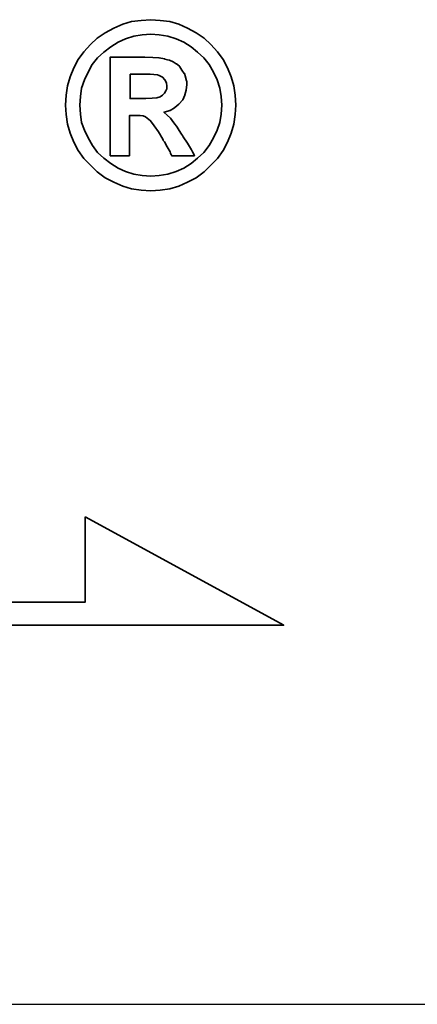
# Model space of a CAD drawing. Extents: x 9 to 257, y 64 to 177.
# Tile 41 of 42: x 191.77 to 194.52, y 114.16 to 120.97. Entities that reach past the tile are written whole.
import ezdxf

# ---------------------------------------------------------------- set-up
doc = ezdxf.new("R2010")
doc.units = 0
doc.header["$LTSCALE"] = 3
doc.header["$MEASUREMENT"] = 0
doc.layers.add('DIM', color=4, linetype='CONTINUOUS')
doc.layers.add('layer 1', color=7, linetype='CONTINUOUS')

# ---------------------------------------------------------------- blocks, each defined once
blk = doc.blocks.new('TBI MOTION logo(完整正式版)')
at = {"layer": 'layer 1', "color": 22, "lineweight": 35}
for points, knots in [([(81.20634, 4.98624), (81.20634, 4.98624), (81.18649, 5.32862), (81.18649, 5.32862), (81.18649, 5.32862), (81.18649, 5.32862), (81.13886, 5.66206), (81.13886, 5.66206), (81.13886, 5.66206), (81.13886, 5.66206), (81.04359, 5.97764), (81.04359, 5.97764), (81.04359, 5.97764), (81.04359, 5.97764), (80.91061, 6.29124), (80.91061, 6.29124), (80.91061, 6.29124), (80.91061, 6.29124), (80.75778, 6.58697), (80.75778, 6.58697), (80.75778, 6.58697), (80.75778, 6.58697), (80.5593, 6.85294), (80.5593, 6.85294), (80.5593, 6.85294), (80.5593, 6.85294), (80.33105, 7.1189), (80.33105, 7.1189), (80.33105, 7.1189), (80.33105, 7.1189), (80.09287, 7.33921), (80.09287, 7.33921), (80.09287, 7.33921), (80.09287, 7.33921), (79.815, 7.51982), (79.815, 7.51982), (79.815, 7.51982), (79.815, 7.51982), (79.51133, 7.69051), (79.51133, 7.69051), (79.51133, 7.69051), (79.51133, 7.69051), (79.19773, 7.8235), (79.19773, 7.8235), (79.19773, 7.8235), (79.19773, 7.8235), (78.88215, 7.91877), (78.88215, 7.91877), (78.88215, 7.91877), (78.88215, 7.91877), (78.54871, 7.95846), (78.54871, 7.95846), (78.54871, 7.95846), (78.54871, 7.95846), (78.21526, 7.98625), (78.21526, 7.98625), (78.21526, 7.98625), (78.21526, 7.98625), (77.87388, 7.95846), (77.87388, 7.95846), (77.87388, 7.95846), (77.87388, 7.95846), (77.54044, 7.91877), (77.54044, 7.91877), (77.54044, 7.91877), (77.54044, 7.91877), (77.22485, 7.8235), (77.22485, 7.8235), (77.22485, 7.8235), (77.22485, 7.8235), (76.91027, 7.69051), (76.91027, 7.69051), (76.91027, 7.69051), (76.91027, 7.69051), (76.6056, 7.51982), (76.6056, 7.51982), (76.6056, 7.51982), (76.6056, 7.51982), (76.32972, 7.33921), (76.32972, 7.33921), (76.32972, 7.33921), (76.32972, 7.33921), (76.09154, 7.1189), (76.09154, 7.1189), (76.09154, 7.1189), (76.09154, 7.1189), (75.86329, 6.85294), (75.86329, 6.85294), (75.86329, 6.85294), (75.86329, 6.85294), (75.66382, 6.58697), (75.66382, 6.58697), (75.66382, 6.58697), (75.66382, 6.58697), (75.51099, 6.29124), (75.51099, 6.29124), (75.51099, 6.29124), (75.51099, 6.29124), (75.37702, 5.97764), (75.37702, 5.97764), (75.37702, 5.97764), (75.37702, 5.97764), (75.28175, 5.66206), (75.28175, 5.66206), (75.28175, 5.66206), (75.28175, 5.66206), (75.23411, 5.32862), (75.23411, 5.32862), (75.23411, 5.32862), (75.23411, 5.32862), (75.21625, 4.98624), (75.21625, 4.98624), (75.21625, 4.98624), (75.21625, 4.98624), (75.23411, 4.6528), (75.23411, 4.6528), (75.23411, 4.6528), (75.23411, 4.6528), (75.28175, 4.32035), (75.28175, 4.32035), (75.28175, 4.32035), (75.28175, 4.32035), (75.37702, 3.99583), (75.37702, 3.99583), (75.37702, 3.99583), (75.37702, 3.99583), (75.51099, 3.68224), (75.51099, 3.68224), (75.51099, 3.68224), (75.51099, 3.68224), (75.66382, 3.38749), (75.66382, 3.38749), (75.66382, 3.38749), (75.66382, 3.38749), (75.86329, 3.10963), (75.86329, 3.10963), (75.86329, 3.10963), (75.86329, 3.10963), (76.09154, 2.87145), (76.09154, 2.87145), (76.09154, 2.87145), (76.09154, 2.87145), (76.32972, 2.6432), (76.32972, 2.6432), (76.32972, 2.6432), (76.32972, 2.6432), (76.6056, 2.43381), (76.6056, 2.43381), (76.6056, 2.43381), (76.6056, 2.43381), (76.91027, 2.27205), (76.91027, 2.27205), (76.91027, 2.27205), (76.91027, 2.27205), (77.22485, 2.13906), (77.22485, 2.13906), (77.22485, 2.13906), (77.22485, 2.13906), (77.54044, 2.0438), (77.54044, 2.0438), (77.54044, 2.0438), (77.54044, 2.0438), (77.87388, 1.99616), (77.87388, 1.99616), (77.87388, 1.99616), (77.87388, 1.99616), (78.21526, 1.97631), (78.21526, 1.97631), (78.21526, 1.97631), (78.21526, 1.97631), (78.54871, 1.99616), (78.54871, 1.99616), (78.54871, 1.99616), (78.54871, 1.99616), (78.88215, 2.0438), (78.88215, 2.0438), (78.88215, 2.0438), (78.88215, 2.0438), (79.19773, 2.13906), (79.19773, 2.13906), (79.19773, 2.13906), (79.19773, 2.13906), (79.51133, 2.27205), (79.51133, 2.27205), (79.51133, 2.27205), (79.51133, 2.27205), (79.815, 2.43381), (79.815, 2.43381), (79.815, 2.43381), (79.815, 2.43381), (80.09287, 2.6432), (80.09287, 2.6432), (80.09287, 2.6432), (80.09287, 2.6432), (80.33105, 2.87145), (80.33105, 2.87145), (80.33105, 2.87145), (80.33105, 2.87145), (80.5593, 3.10963), (80.5593, 3.10963), (80.5593, 3.10963), (80.5593, 3.10963), (80.75778, 3.38749), (80.75778, 3.38749), (80.75778, 3.38749), (80.75778, 3.38749), (80.91061, 3.68224), (80.91061, 3.68224), (80.91061, 3.68224), (80.91061, 3.68224), (81.04359, 3.99583), (81.04359, 3.99583), (81.04359, 3.99583), (81.04359, 3.99583), (81.13886, 4.32035), (81.13886, 4.32035), (81.13886, 4.32035), (81.13886, 4.32035), (81.18649, 4.6528), (81.18649, 4.6528), (81.18649, 4.6528), (81.18649, 4.6528), (81.20634, 4.98624), (81.20634, 4.98624)], [0, 0, 0, 0, 0.01785714, 0.01785714, 0.01785714, 0.01785714, 0.03571429, 0.03571429, 0.03571429, 0.03571429, 0.05357143, 0.05357143, 0.05357143, 0.05357143, 0.07142857, 0.07142857, 0.07142857, 0.07142857, 0.08928571, 0.08928571, 0.08928571, 0.08928571, 0.10714286, 0.10714286, 0.10714286, 0.10714286, 0.125, 0.125, 0.125, 0.125, 0.14285714, 0.14285714, 0.14285714, 0.14285714, 0.16071429, 0.16071429, 0.16071429, 0.16071429, 0.17857143, 0.17857143, 0.17857143, 0.17857143, 0.19642857, 0.19642857, 0.19642857, 0.19642857, 0.21428571, 0.21428571, 0.21428571, 0.21428571, 0.23214286, 0.23214286, 0.23214286, 0.23214286, 0.25, 0.25, 0.25, 0.25, 0.26785714, 0.26785714, 0.26785714, 0.26785714, 0.28571429, 0.28571429, 0.28571429, 0.28571429, 0.30357143, 0.30357143, 0.30357143, 0.30357143, 0.32142857, 0.32142857, 0.32142857, 0.32142857, 0.33928571, 0.33928571, 0.33928571, 0.33928571, 0.35714286, 0.35714286, 0.35714286, 0.35714286, 0.375, 0.375, 0.375, 0.375, 0.39285714, 0.39285714, 0.39285714, 0.39285714, 0.41071429, 0.41071429, 0.41071429, 0.41071429, 0.42857143, 0.42857143, 0.42857143, 0.42857143, 0.44642857, 0.44642857, 0.44642857, 0.44642857, 0.46428571, 0.46428571, 0.46428571, 0.46428571, 0.48214286, 0.48214286, 0.48214286, 0.48214286, 0.5, 0.5, 0.5, 0.5, 0.51785714, 0.51785714, 0.51785714, 0.51785714, 0.53571429, 0.53571429, 0.53571429, 0.53571429, 0.55357143, 0.55357143, 0.55357143, 0.55357143, 0.57142857, 0.57142857, 0.57142857, 0.57142857, 0.58928571, 0.58928571, 0.58928571, 0.58928571, 0.60714286, 0.60714286, 0.60714286, 0.60714286, 0.625, 0.625, 0.625, 0.625, 0.64285714, 0.64285714, 0.64285714, 0.64285714, 0.66071429, 0.66071429, 0.66071429, 0.66071429, 0.67857143, 0.67857143, 0.67857143, 0.67857143, 0.69642857, 0.69642857, 0.69642857, 0.69642857, 0.71428571, 0.71428571, 0.71428571, 0.71428571, 0.73214286, 0.73214286, 0.73214286, 0.73214286, 0.75, 0.75, 0.75, 0.75, 0.76785714, 0.76785714, 0.76785714, 0.76785714, 0.78571429, 0.78571429, 0.78571429, 0.78571429, 0.80357143, 0.80357143, 0.80357143, 0.80357143, 0.82142857, 0.82142857, 0.82142857, 0.82142857, 0.83928571, 0.83928571, 0.83928571, 0.83928571, 0.85714286, 0.85714286, 0.85714286, 0.85714286, 0.875, 0.875, 0.875, 0.875, 0.89285714, 0.89285714, 0.89285714, 0.89285714, 0.91071429, 0.91071429, 0.91071429, 0.91071429, 0.92857143, 0.92857143, 0.92857143, 0.92857143, 0.94642857, 0.94642857, 0.94642857, 0.94642857, 0.96428571, 0.96428571, 0.96428571, 0.96428571, 0.98214286, 0.98214286, 0.98214286, 0.98214286, 1, 1, 1, 1]), ([(80.71014, 4.98624), (80.71014, 4.98624), (80.69129, 5.29091), (80.69129, 5.29091), (80.69129, 5.29091), (80.69129, 5.29091), (80.64464, 5.57672), (80.64464, 5.57672), (80.64464, 5.57672), (80.64464, 5.57672), (80.54937, 5.87245), (80.54937, 5.87245), (80.54937, 5.87245), (80.54937, 5.87245), (80.41639, 6.14833), (80.41639, 6.14833), (80.41639, 6.14833), (80.41639, 6.14833), (80.27349, 6.41429), (80.27349, 6.41429), (80.27349, 6.41429), (80.27349, 6.41429), (80.08295, 6.64255), (80.08295, 6.64255), (80.08295, 6.64255), (80.08295, 6.64255), (79.86264, 6.84301), (79.86264, 6.84301), (79.86264, 6.84301), (79.86264, 6.84301), (79.63439, 7.03355), (79.63439, 7.03355), (79.63439, 7.03355), (79.63439, 7.03355), (79.37835, 7.1963), (79.37835, 7.1963), (79.37835, 7.1963), (79.37835, 7.1963), (79.10246, 7.30944), (79.10246, 7.30944), (79.10246, 7.30944), (79.10246, 7.30944), (78.81665, 7.40471), (78.81665, 7.40471), (78.81665, 7.40471), (78.81665, 7.40471), (78.511, 7.45234), (78.511, 7.45234), (78.511, 7.45234), (78.511, 7.45234), (78.21526, 7.47219), (78.21526, 7.47219), (78.21526, 7.47219), (78.21526, 7.47219), (77.9106, 7.45234), (77.9106, 7.45234), (77.9106, 7.45234), (77.9106, 7.45234), (77.61685, 7.40471), (77.61685, 7.40471), (77.61685, 7.40471), (77.61685, 7.40471), (77.32012, 7.30944), (77.32012, 7.30944), (77.32012, 7.30944), (77.32012, 7.30944), (77.06309, 7.1963), (77.06309, 7.1963), (77.06309, 7.1963), (77.06309, 7.1963), (76.80606, 7.03355), (76.80606, 7.03355), (76.80606, 7.03355), (76.80606, 7.03355), (76.55797, 6.84301), (76.55797, 6.84301), (76.55797, 6.84301), (76.55797, 6.84301), (76.34063, 6.64255), (76.34063, 6.64255), (76.34063, 6.64255), (76.34063, 6.64255), (76.1491, 6.41429), (76.1491, 6.41429), (76.1491, 6.41429), (76.1491, 6.41429), (76.0062, 6.14833), (76.0062, 6.14833), (76.0062, 6.14833), (76.0062, 6.14833), (75.88314, 5.87245), (75.88314, 5.87245), (75.88314, 5.87245), (75.88314, 5.87245), (75.77794, 5.57672), (75.77794, 5.57672), (75.77794, 5.57672), (75.77794, 5.57672), (75.73924, 5.29091), (75.73924, 5.29091), (75.73924, 5.29091), (75.73924, 5.29091), (75.72039, 4.98624), (75.72039, 4.98624), (75.72039, 4.98624), (75.72039, 4.98624), (75.73924, 4.67165), (75.73924, 4.67165), (75.73924, 4.67165), (75.73924, 4.67165), (75.77794, 4.37791), (75.77794, 4.37791), (75.77794, 4.37791), (75.77794, 4.37791), (75.88314, 4.10102), (75.88314, 4.10102), (75.88314, 4.10102), (75.88314, 4.10102), (76.0062, 3.83407), (76.0062, 3.83407), (76.0062, 3.83407), (76.0062, 3.83407), (76.15902, 3.56811), (76.15902, 3.56811), (76.15902, 3.56811), (76.15902, 3.56811), (76.34063, 3.32001), (76.34063, 3.32001), (76.34063, 3.32001), (76.34063, 3.32001), (76.55797, 3.11955), (76.55797, 3.11955), (76.55797, 3.11955), (76.55797, 3.11955), (76.80606, 2.92901), (76.80606, 2.92901), (76.80606, 2.92901), (76.80606, 2.92901), (77.06309, 2.76725), (77.06309, 2.76725), (77.06309, 2.76725), (77.06309, 2.76725), (77.32012, 2.65412), (77.32012, 2.65412), (77.32012, 2.65412), (77.32012, 2.65412), (77.61685, 2.55786), (77.61685, 2.55786), (77.61685, 2.55786), (77.61685, 2.55786), (77.9106, 2.51022), (77.9106, 2.51022), (77.9106, 2.51022), (77.9106, 2.51022), (78.21526, 2.49137), (78.21526, 2.49137), (78.21526, 2.49137), (78.21526, 2.49137), (78.511, 2.51022), (78.511, 2.51022), (78.511, 2.51022), (78.511, 2.51022), (78.81665, 2.55786), (78.81665, 2.55786), (78.81665, 2.55786), (78.81665, 2.55786), (79.10246, 2.65412), (79.10246, 2.65412), (79.10246, 2.65412), (79.10246, 2.65412), (79.37835, 2.76725), (79.37835, 2.76725), (79.37835, 2.76725), (79.37835, 2.76725), (79.63439, 2.92901), (79.63439, 2.92901), (79.63439, 2.92901), (79.63439, 2.92901), (79.86264, 3.11955), (79.86264, 3.11955), (79.86264, 3.11955), (79.86264, 3.11955), (80.08295, 3.32001), (80.08295, 3.32001), (80.08295, 3.32001), (80.08295, 3.32001), (80.26356, 3.56811), (80.26356, 3.56811), (80.26356, 3.56811), (80.26356, 3.56811), (80.41639, 3.83407), (80.41639, 3.83407), (80.41639, 3.83407), (80.41639, 3.83407), (80.54937, 4.10102), (80.54937, 4.10102), (80.54937, 4.10102), (80.54937, 4.10102), (80.64464, 4.37791), (80.64464, 4.37791), (80.64464, 4.37791), (80.64464, 4.37791), (80.69129, 4.67165), (80.69129, 4.67165), (80.69129, 4.67165), (80.69129, 4.67165), (80.71014, 4.98624), (80.71014, 4.98624)], [0, 0, 0, 0, 0.01923077, 0.01923077, 0.01923077, 0.01923077, 0.03846154, 0.03846154, 0.03846154, 0.03846154, 0.05769231, 0.05769231, 0.05769231, 0.05769231, 0.07692308, 0.07692308, 0.07692308, 0.07692308, 0.09615385, 0.09615385, 0.09615385, 0.09615385, 0.11538462, 0.11538462, 0.11538462, 0.11538462, 0.13461538, 0.13461538, 0.13461538, 0.13461538, 0.15384615, 0.15384615, 0.15384615, 0.15384615, 0.17307692, 0.17307692, 0.17307692, 0.17307692, 0.19230769, 0.19230769, 0.19230769, 0.19230769, 0.21153846, 0.21153846, 0.21153846, 0.21153846, 0.23076923, 0.23076923, 0.23076923, 0.23076923, 0.25, 0.25, 0.25, 0.25, 0.26923077, 0.26923077, 0.26923077, 0.26923077, 0.28846154, 0.28846154, 0.28846154, 0.28846154, 0.30769231, 0.30769231, 0.30769231, 0.30769231, 0.32692308, 0.32692308, 0.32692308, 0.32692308, 0.34615385, 0.34615385, 0.34615385, 0.34615385, 0.36538462, 0.36538462, 0.36538462, 0.36538462, 0.38461538, 0.38461538, 0.38461538, 0.38461538, 0.40384615, 0.40384615, 0.40384615, 0.40384615, 0.42307692, 0.42307692, 0.42307692, 0.42307692, 0.44230769, 0.44230769, 0.44230769, 0.44230769, 0.46153846, 0.46153846, 0.46153846, 0.46153846, 0.48076923, 0.48076923, 0.48076923, 0.48076923, 0.5, 0.5, 0.5, 0.5, 0.51923077, 0.51923077, 0.51923077, 0.51923077, 0.53846154, 0.53846154, 0.53846154, 0.53846154, 0.55769231, 0.55769231, 0.55769231, 0.55769231, 0.57692308, 0.57692308, 0.57692308, 0.57692308, 0.59615385, 0.59615385, 0.59615385, 0.59615385, 0.61538462, 0.61538462, 0.61538462, 0.61538462, 0.63461538, 0.63461538, 0.63461538, 0.63461538, 0.65384615, 0.65384615, 0.65384615, 0.65384615, 0.67307692, 0.67307692, 0.67307692, 0.67307692, 0.69230769, 0.69230769, 0.69230769, 0.69230769, 0.71153846, 0.71153846, 0.71153846, 0.71153846, 0.73076923, 0.73076923, 0.73076923, 0.73076923, 0.75, 0.75, 0.75, 0.75, 0.76923077, 0.76923077, 0.76923077, 0.76923077, 0.78846154, 0.78846154, 0.78846154, 0.78846154, 0.80769231, 0.80769231, 0.80769231, 0.80769231, 0.82692308, 0.82692308, 0.82692308, 0.82692308, 0.84615385, 0.84615385, 0.84615385, 0.84615385, 0.86538462, 0.86538462, 0.86538462, 0.86538462, 0.88461538, 0.88461538, 0.88461538, 0.88461538, 0.90384615, 0.90384615, 0.90384615, 0.90384615, 0.92307692, 0.92307692, 0.92307692, 0.92307692, 0.94230769, 0.94230769, 0.94230769, 0.94230769, 0.96153846, 0.96153846, 0.96153846, 0.96153846, 0.98076923, 0.98076923, 0.98076923, 0.98076923, 1, 1, 1, 1]), ([(76.78721, 3.2823), (76.78721, 3.2823), (76.78721, 3.32001), (76.78721, 3.32001), (76.78721, 3.32001), (76.78721, 3.32001), (76.78721, 3.42422), (76.78721, 3.42422), (76.78721, 3.42422), (76.78721, 3.42422), (76.78721, 3.59689), (76.78721, 3.59689), (76.78721, 3.59689), (76.78721, 3.59689), (76.78721, 3.80529), (76.78721, 3.80529), (76.78721, 3.80529), (76.78721, 3.80529), (76.78721, 4.0524), (76.78721, 4.0524), (76.78721, 4.0524), (76.78721, 4.0524), (76.78721, 4.32035), (76.78721, 4.32035), (76.78721, 4.32035), (76.78721, 4.32035), (76.78721, 4.92868), (76.78721, 4.92868), (76.78721, 4.92868), (76.78721, 4.92868), (76.78721, 5.53801), (76.78721, 5.53801), (76.78721, 5.53801), (76.78721, 5.53801), (76.78721, 5.82482), (76.78721, 5.82482), (76.78721, 5.82482), (76.78721, 5.82482), (76.78721, 6.07291), (76.78721, 6.07291), (76.78721, 6.07291), (76.78721, 6.07291), (76.78721, 6.30017), (76.78721, 6.30017), (76.78721, 6.30017), (76.78721, 6.30017), (76.78721, 6.45399), (76.78721, 6.45399), (76.78721, 6.45399), (76.78721, 6.45399), (76.78721, 6.5572), (76.78721, 6.5572), (76.78721, 6.5572), (76.78721, 6.5572), (76.78721, 6.59689), (76.78721, 6.59689), (76.78721, 6.59689), (76.78721, 6.59689), (76.78721, 6.67232), (76.78721, 6.67232), (76.78721, 6.67232), (76.78721, 6.67232), (76.8537, 6.67232), (76.8537, 6.67232), (76.8537, 6.67232), (76.8537, 6.67232), (76.87355, 6.67232), (76.87355, 6.67232), (76.87355, 6.67232), (76.87355, 6.67232), (76.91027, 6.67232), (76.91027, 6.67232), (76.91027, 6.67232), (76.91027, 6.67232), (77.04424, 6.67232), (77.04424, 6.67232), (77.04424, 6.67232), (77.04424, 6.67232), (77.22485, 6.67232), (77.22485, 6.67232), (77.22485, 6.67232), (77.22485, 6.67232), (77.43524, 6.67232), (77.43524, 6.67232), (77.43524, 6.67232), (77.43524, 6.67232), (77.65357, 6.67232), (77.65357, 6.67232), (77.65357, 6.67232), (77.65357, 6.67232), (77.82625, 6.67232), (77.82625, 6.67232), (77.82625, 6.67232), (77.82625, 6.67232), (77.94037, 6.67232), (77.94037, 6.67232), (77.94037, 6.67232), (77.94037, 6.67232), (77.97709, 6.67232), (77.97709, 6.67232), (77.97709, 6.67232), (77.97709, 6.67232), (77.99694, 6.67232), (77.99694, 6.67232), (77.99694, 6.67232), (77.99694, 6.67232), (78.00686, 6.67232), (78.00686, 6.67232), (78.00686, 6.67232), (78.00686, 6.67232), (78.28275, 6.6624), (78.28275, 6.6624), (78.28275, 6.6624), (78.28275, 6.6624), (78.50107, 6.64255), (78.50107, 6.64255), (78.50107, 6.64255), (78.50107, 6.64255), (78.511, 6.64255), (78.511, 6.64255), (78.511, 6.64255), (78.511, 6.64255), (78.70154, 6.61476), (78.70154, 6.61476), (78.70154, 6.61476), (78.70154, 6.61476), (78.70154, 6.60483), (78.70154, 6.60483), (78.70154, 6.60483), (78.70154, 6.60483), (78.86429, 6.56713), (78.86429, 6.56713), (78.86429, 6.56713), (78.86429, 6.56713), (78.87223, 6.56713), (78.87223, 6.56713), (78.87223, 6.56713), (78.87223, 6.56713), (78.99727, 6.51056), (78.99727, 6.51056), (78.99727, 6.51056), (78.99727, 6.51056), (79.00719, 6.51056), (79.00719, 6.51056), (79.00719, 6.51056), (79.00719, 6.51056), (79.00719, 6.50162), (79.00719, 6.50162), (79.00719, 6.50162), (79.00719, 6.50162), (79.1104, 6.43415), (79.1104, 6.43415), (79.1104, 6.43415), (79.1104, 6.43415), (79.12132, 6.43415), (79.12132, 6.43415), (79.12132, 6.43415), (79.12132, 6.43415), (79.22552, 6.34781), (79.22552, 6.34781), (79.22552, 6.34781), (79.22552, 6.34781), (79.23544, 6.33888), (79.23544, 6.33888), (79.23544, 6.33888), (79.23544, 6.33888), (79.23544, 6.32895), (79.23544, 6.32895), (79.23544, 6.32895), (79.23544, 6.32895), (79.31087, 6.21483), (79.31087, 6.21483), (79.31087, 6.21483), (79.31087, 6.21483), (79.38629, 6.1007), (79.38629, 6.1007), (79.38629, 6.1007), (79.38629, 6.1007), (79.3972, 6.1007), (79.3972, 6.1007), (79.3972, 6.1007), (79.3972, 6.1007), (79.3972, 6.09078), (79.3972, 6.09078), (79.3972, 6.09078), (79.3972, 6.09078), (79.43392, 5.97764), (79.43392, 5.97764), (79.43392, 5.97764), (79.43392, 5.97764), (79.43392, 5.96772), (79.43392, 5.96772), (79.43392, 5.96772), (79.43392, 5.96772), (79.47362, 5.83474), (79.47362, 5.83474), (79.47362, 5.83474), (79.47362, 5.83474), (79.48156, 5.82482), (79.48156, 5.82482), (79.48156, 5.82482), (79.48156, 5.82482), (79.48156, 5.69977), (79.48156, 5.69977), (79.48156, 5.69977), (79.48156, 5.69977), (79.48156, 5.69183), (79.48156, 5.69183), (79.48156, 5.69183), (79.48156, 5.69183), (79.4637, 5.51915), (79.4637, 5.51915), (79.4637, 5.51915), (79.4637, 5.51915), (79.4637, 5.51122), (79.4637, 5.51122), (79.4637, 5.51122), (79.4637, 5.51122), (79.45377, 5.51122), (79.45377, 5.51122), (79.45377, 5.51122), (79.45377, 5.51122), (79.41507, 5.34847), (79.41507, 5.34847), (79.41507, 5.34847), (79.41507, 5.34847), (79.41507, 5.33854), (79.41507, 5.33854), (79.41507, 5.33854), (79.41507, 5.33854), (79.41507, 5.32862), (79.41507, 5.32862), (79.41507, 5.32862), (79.41507, 5.32862), (79.33865, 5.16785), (79.33865, 5.16785), (79.33865, 5.16785), (79.33865, 5.16785), (79.33071, 5.15693), (79.33071, 5.15693), (79.33071, 5.15693), (79.33071, 5.15693), (79.2156, 5.02495), (79.2156, 5.02495), (79.2156, 5.02495), (79.2156, 5.02495), (79.20567, 5.01502), (79.20567, 5.01502), (79.20567, 5.01502), (79.20567, 5.01502), (79.05483, 4.89991), (79.05483, 4.89991), (79.05483, 4.89991), (79.05483, 4.89991), (79.04491, 4.89197), (79.04491, 4.89197), (79.04491, 4.89197), (79.04491, 4.89197), (78.89208, 4.7967), (78.89208, 4.7967), (78.89208, 4.7967), (78.89208, 4.7967), (78.88215, 4.7967), (78.88215, 4.7967), (78.88215, 4.7967), (78.88215, 4.7967), (78.69161, 4.73913), (78.69161, 4.73913), (78.69161, 4.73913), (78.69161, 4.73913), (78.68169, 4.73913), (78.68169, 4.73913), (78.68169, 4.73913), (78.68169, 4.73913), (78.68169, 4.72921), (78.68169, 4.72921), (78.68169, 4.72921), (78.68169, 4.72921), (78.78688, 4.63394), (78.78688, 4.63394), (78.78688, 4.63394), (78.78688, 4.63394), (78.902, 4.52875), (78.902, 4.52875), (78.902, 4.52875), (78.902, 4.52875), (78.91093, 4.52081), (78.91093, 4.52081), (78.91093, 4.52081), (78.91093, 4.52081), (79.02506, 4.36798), (79.02506, 4.36798), (79.02506, 4.36798), (79.02506, 4.36798), (79.1501, 4.1953), (79.1501, 4.1953), (79.1501, 4.1953), (79.1501, 4.1953), (79.1501, 4.18736), (79.1501, 4.18736), (79.1501, 4.18736), (79.1501, 4.18736), (79.29201, 3.96705), (79.29201, 3.96705), (79.29201, 3.96705), (79.29201, 3.96705), (79.31087, 3.93828), (79.31087, 3.93828), (79.31087, 3.93828), (79.31087, 3.93828), (79.32079, 3.93828), (79.32079, 3.93828), (79.32079, 3.93828), (79.32079, 3.93828), (79.3585, 3.87178), (79.3585, 3.87178), (79.3585, 3.87178), (79.3585, 3.87178), (79.50141, 3.64353), (79.50141, 3.64353), (79.50141, 3.64353), (79.50141, 3.64353), (79.51133, 3.64353), (79.51133, 3.64353), (79.51133, 3.64353), (79.51133, 3.64353), (79.64431, 3.41528), (79.64431, 3.41528), (79.64431, 3.41528), (79.64431, 3.41528), (79.68202, 3.3478), (79.68202, 3.3478), (79.68202, 3.3478), (79.68202, 3.3478), (79.70187, 3.31009), (79.70187, 3.31009), (79.70187, 3.31009), (79.70187, 3.31009), (79.7495, 3.2049), (79.7495, 3.2049), (79.7495, 3.2049), (79.7495, 3.2049), (79.64431, 3.2049), (79.64431, 3.2049), (79.64431, 3.2049), (79.64431, 3.2049), (79.62546, 3.2049), (79.62546, 3.2049), (79.62546, 3.2049), (79.62546, 3.2049), (79.53912, 3.2049), (79.53912, 3.2049), (79.53912, 3.2049), (79.53912, 3.2049), (79.31087, 3.2049), (79.31087, 3.2049), (79.31087, 3.2049), (79.31087, 3.2049), (79.08262, 3.2049), (79.08262, 3.2049), (79.08262, 3.2049), (79.08262, 3.2049), (79.00719, 3.2049), (79.00719, 3.2049), (79.00719, 3.2049), (79.00719, 3.2049), (78.98735, 3.2049), (78.98735, 3.2049), (78.98735, 3.2049), (78.98735, 3.2049), (78.94964, 3.2049), (78.94964, 3.2049), (78.94964, 3.2049), (78.94964, 3.2049), (78.92979, 3.24459), (78.92979, 3.24459), (78.92979, 3.24459), (78.92979, 3.24459), (78.91093, 3.2823), (78.91093, 3.2823), (78.91093, 3.2823), (78.91093, 3.2823), (78.91093, 3.29223), (78.91093, 3.29223), (78.91093, 3.29223), (78.91093, 3.29223), (78.89208, 3.3478), (78.89208, 3.3478), (78.89208, 3.3478), (78.89208, 3.3478), (78.78688, 3.52048), (78.78688, 3.52048), (78.78688, 3.52048), (78.78688, 3.52048), (78.69161, 3.7001), (78.69161, 3.7001), (78.69161, 3.7001), (78.69161, 3.7001), (78.6539, 3.7388), (78.6539, 3.7388), (78.6539, 3.7388), (78.6539, 3.7388), (78.64398, 3.74873), (78.64398, 3.74873), (78.64398, 3.74873), (78.64398, 3.74873), (78.64398, 3.75766), (78.64398, 3.75766), (78.64398, 3.75766), (78.64398, 3.75766), (78.63405, 3.78644), (78.63405, 3.78644), (78.63405, 3.78644), (78.63405, 3.78644), (78.48321, 4.04347), (78.48321, 4.04347), (78.48321, 4.04347), (78.48321, 4.04347), (78.33038, 4.2618), (78.33038, 4.2618), (78.33038, 4.2618), (78.33038, 4.2618), (78.20732, 4.43447), (78.20732, 4.43447), (78.20732, 4.43447), (78.20732, 4.43447), (78.09221, 4.52081), (78.09221, 4.52081), (78.09221, 4.52081), (78.09221, 4.52081), (78.02472, 4.56845), (78.02472, 4.56845), (78.02472, 4.56845), (78.02472, 4.56845), (77.9493, 4.60616), (77.9493, 4.60616), (77.9493, 4.60616), (77.9493, 4.60616), (77.8451, 4.61608), (77.8451, 4.61608), (77.8451, 4.61608), (77.8451, 4.61608), (77.71113, 4.61608), (77.71113, 4.61608), (77.71113, 4.61608), (77.71113, 4.61608), (77.69128, 4.61608), (77.69128, 4.61608), (77.69128, 4.61608), (77.69128, 4.61608), (77.67342, 4.61608), (77.67342, 4.61608), (77.67342, 4.61608), (77.67342, 4.61608), (77.5583, 4.61608), (77.5583, 4.61608), (77.5583, 4.61608), (77.5583, 4.61608), (77.46303, 4.61608), (77.46303, 4.61608), (77.46303, 4.61608), (77.46303, 4.61608), (77.46303, 4.54761), (77.46303, 4.54761), (77.46303, 4.54761), (77.46303, 4.54761), (77.46303, 4.47318), (77.46303, 4.47318), (77.46303, 4.47318), (77.46303, 4.47318), (77.46303, 4.24294), (77.46303, 4.24294), (77.46303, 4.24294), (77.46303, 4.24294), (77.46303, 3.99583), (77.46303, 3.99583), (77.46303, 3.99583), (77.46303, 3.99583), (77.46303, 3.72888), (77.46303, 3.72888), (77.46303, 3.72888), (77.46303, 3.72888), (77.46303, 3.51055), (77.46303, 3.51055), (77.46303, 3.51055), (77.46303, 3.51055), (77.46303, 3.42422), (77.46303, 3.42422), (77.46303, 3.42422), (77.46303, 3.42422), (77.46303, 3.35773), (77.46303, 3.35773), (77.46303, 3.35773), (77.46303, 3.35773), (77.46303, 3.30017), (77.46303, 3.30017), (77.46303, 3.30017), (77.46303, 3.30017), (77.46303, 3.2823), (77.46303, 3.2823), (77.46303, 3.2823), (77.46303, 3.2823), (77.46303, 3.2049), (77.46303, 3.2049), (77.46303, 3.2049), (77.46303, 3.2049), (77.39753, 3.2049), (77.39753, 3.2049), (77.39753, 3.2049), (77.39753, 3.2049), (77.37768, 3.2049), (77.37768, 3.2049), (77.37768, 3.2049), (77.37768, 3.2049), (77.32012, 3.2049), (77.32012, 3.2049), (77.32012, 3.2049), (77.32012, 3.2049), (77.12165, 3.2049), (77.12165, 3.2049), (77.12165, 3.2049), (77.12165, 3.2049), (76.94897, 3.2049), (76.94897, 3.2049), (76.94897, 3.2049), (76.94897, 3.2049), (76.8924, 3.2049), (76.8924, 3.2049), (76.8924, 3.2049), (76.8924, 3.2049), (76.8537, 3.2049), (76.8537, 3.2049), (76.8537, 3.2049), (76.8537, 3.2049), (76.78721, 3.2049), (76.78721, 3.2049), (76.78721, 3.2049), (76.78721, 3.2049), (76.78721, 3.2823), (76.78721, 3.2823)], [0, 0, 0, 0, 0.00740741, 0.00740741, 0.00740741, 0.00740741, 0.01481481, 0.01481481, 0.01481481, 0.01481481, 0.02222222, 0.02222222, 0.02222222, 0.02222222, 0.02962963, 0.02962963, 0.02962963, 0.02962963, 0.03703704, 0.03703704, 0.03703704, 0.03703704, 0.04444444, 0.04444444, 0.04444444, 0.04444444, 0.05185185, 0.05185185, 0.05185185, 0.05185185, 0.05925926, 0.05925926, 0.05925926, 0.05925926, 0.06666667, 0.06666667, 0.06666667, 0.06666667, 0.07407407, 0.07407407, 0.07407407, 0.07407407, 0.08148148, 0.08148148, 0.08148148, 0.08148148, 0.08888889, 0.08888889, 0.08888889, 0.08888889, 0.0962963, 0.0962963, 0.0962963, 0.0962963, 0.1037037, 0.1037037, 0.1037037, 0.1037037, 0.11111111, 0.11111111, 0.11111111, 0.11111111, 0.11851852, 0.11851852, 0.11851852, 0.11851852, 0.12592593, 0.12592593, 0.12592593, 0.12592593, 0.13333333, 0.13333333, 0.13333333, 0.13333333, 0.14074074, 0.14074074, 0.14074074, 0.14074074, 0.14814815, 0.14814815, 0.14814815, 0.14814815, 0.15555556, 0.15555556, 0.15555556, 0.15555556, 0.16296296, 0.16296296, 0.16296296, 0.16296296, 0.17037037, 0.17037037, 0.17037037, 0.17037037, 0.17777778, 0.17777778, 0.17777778, 0.17777778, 0.18518519, 0.18518519, 0.18518519, 0.18518519, 0.19259259, 0.19259259, 0.19259259, 0.19259259, 0.2, 0.2, 0.2, 0.2, 0.20740741, 0.20740741, 0.20740741, 0.20740741, 0.21481481, 0.21481481, 0.21481481, 0.21481481, 0.22222222, 0.22222222, 0.22222222, 0.22222222, 0.22962963, 0.22962963, 0.22962963, 0.22962963, 0.23703704, 0.23703704, 0.23703704, 0.23703704, 0.24444444, 0.24444444, 0.24444444, 0.24444444, 0.25185185, 0.25185185, 0.25185185, 0.25185185, 0.25925926, 0.25925926, 0.25925926, 0.25925926, 0.26666667, 0.26666667, 0.26666667, 0.26666667, 0.27407407, 0.27407407, 0.27407407, 0.27407407, 0.28148148, 0.28148148, 0.28148148, 0.28148148, 0.28888889, 0.28888889, 0.28888889, 0.28888889, 0.2962963, 0.2962963, 0.2962963, 0.2962963, 0.3037037, 0.3037037, 0.3037037, 0.3037037, 0.31111111, 0.31111111, 0.31111111, 0.31111111, 0.31851852, 0.31851852, 0.31851852, 0.31851852, 0.32592593, 0.32592593, 0.32592593, 0.32592593, 0.33333333, 0.33333333, 0.33333333, 0.33333333, 0.34074074, 0.34074074, 0.34074074, 0.34074074, 0.34814815, 0.34814815, 0.34814815, 0.34814815, 0.35555556, 0.35555556, 0.35555556, 0.35555556, 0.36296296, 0.36296296, 0.36296296, 0.36296296, 0.37037037, 0.37037037, 0.37037037, 0.37037037, 0.37777778, 0.37777778, 0.37777778, 0.37777778, 0.38518519, 0.38518519, 0.38518519, 0.38518519, 0.39259259, 0.39259259, 0.39259259, 0.39259259, 0.4, 0.4, 0.4, 0.4, 0.40740741, 0.40740741, 0.40740741, 0.40740741, 0.41481481, 0.41481481, 0.41481481, 0.41481481, 0.42222222, 0.42222222, 0.42222222, 0.42222222, 0.42962963, 0.42962963, 0.42962963, 0.42962963, 0.43703704, 0.43703704, 0.43703704, 0.43703704, 0.44444444, 0.44444444, 0.44444444, 0.44444444, 0.45185185, 0.45185185, 0.45185185, 0.45185185, 0.45925926, 0.45925926, 0.45925926, 0.45925926, 0.46666667, 0.46666667, 0.46666667, 0.46666667, 0.47407407, 0.47407407, 0.47407407, 0.47407407, 0.48148148, 0.48148148, 0.48148148, 0.48148148, 0.48888889, 0.48888889, 0.48888889, 0.48888889, 0.4962963, 0.4962963, 0.4962963, 0.4962963, 0.5037037, 0.5037037, 0.5037037, 0.5037037, 0.51111111, 0.51111111, 0.51111111, 0.51111111, 0.51851852, 0.51851852, 0.51851852, 0.51851852, 0.52592593, 0.52592593, 0.52592593, 0.52592593, 0.53333333, 0.53333333, 0.53333333, 0.53333333, 0.54074074, 0.54074074, 0.54074074, 0.54074074, 0.54814815, 0.54814815, 0.54814815, 0.54814815, 0.55555556, 0.55555556, 0.55555556, 0.55555556, 0.56296296, 0.56296296, 0.56296296, 0.56296296, 0.57037037, 0.57037037, 0.57037037, 0.57037037, 0.57777778, 0.57777778, 0.57777778, 0.57777778, 0.58518519, 0.58518519, 0.58518519, 0.58518519, 0.59259259, 0.59259259, 0.59259259, 0.59259259, 0.6, 0.6, 0.6, 0.6, 0.60740741, 0.60740741, 0.60740741, 0.60740741, 0.61481481, 0.61481481, 0.61481481, 0.61481481, 0.62222222, 0.62222222, 0.62222222, 0.62222222, 0.62962963, 0.62962963, 0.62962963, 0.62962963, 0.63703704, 0.63703704, 0.63703704, 0.63703704, 0.64444444, 0.64444444, 0.64444444, 0.64444444, 0.65185185, 0.65185185, 0.65185185, 0.65185185, 0.65925926, 0.65925926, 0.65925926, 0.65925926, 0.66666667, 0.66666667, 0.66666667, 0.66666667, 0.67407407, 0.67407407, 0.67407407, 0.67407407, 0.68148148, 0.68148148, 0.68148148, 0.68148148, 0.68888889, 0.68888889, 0.68888889, 0.68888889, 0.6962963, 0.6962963, 0.6962963, 0.6962963, 0.7037037, 0.7037037, 0.7037037, 0.7037037, 0.71111111, 0.71111111, 0.71111111, 0.71111111, 0.71851852, 0.71851852, 0.71851852, 0.71851852, 0.72592593, 0.72592593, 0.72592593, 0.72592593, 0.73333333, 0.73333333, 0.73333333, 0.73333333, 0.74074074, 0.74074074, 0.74074074, 0.74074074, 0.74814815, 0.74814815, 0.74814815, 0.74814815, 0.75555556, 0.75555556, 0.75555556, 0.75555556, 0.76296296, 0.76296296, 0.76296296, 0.76296296, 0.77037037, 0.77037037, 0.77037037, 0.77037037, 0.77777778, 0.77777778, 0.77777778, 0.77777778, 0.78518519, 0.78518519, 0.78518519, 0.78518519, 0.79259259, 0.79259259, 0.79259259, 0.79259259, 0.8, 0.8, 0.8, 0.8, 0.80740741, 0.80740741, 0.80740741, 0.80740741, 0.81481481, 0.81481481, 0.81481481, 0.81481481, 0.82222222, 0.82222222, 0.82222222, 0.82222222, 0.82962963, 0.82962963, 0.82962963, 0.82962963, 0.83703704, 0.83703704, 0.83703704, 0.83703704, 0.84444444, 0.84444444, 0.84444444, 0.84444444, 0.85185185, 0.85185185, 0.85185185, 0.85185185, 0.85925926, 0.85925926, 0.85925926, 0.85925926, 0.86666667, 0.86666667, 0.86666667, 0.86666667, 0.87407407, 0.87407407, 0.87407407, 0.87407407, 0.88148148, 0.88148148, 0.88148148, 0.88148148, 0.88888889, 0.88888889, 0.88888889, 0.88888889, 0.8962963, 0.8962963, 0.8962963, 0.8962963, 0.9037037, 0.9037037, 0.9037037, 0.9037037, 0.91111111, 0.91111111, 0.91111111, 0.91111111, 0.91851852, 0.91851852, 0.91851852, 0.91851852, 0.92592593, 0.92592593, 0.92592593, 0.92592593, 0.93333333, 0.93333333, 0.93333333, 0.93333333, 0.94074074, 0.94074074, 0.94074074, 0.94074074, 0.94814815, 0.94814815, 0.94814815, 0.94814815, 0.95555556, 0.95555556, 0.95555556, 0.95555556, 0.96296296, 0.96296296, 0.96296296, 0.96296296, 0.97037037, 0.97037037, 0.97037037, 0.97037037, 0.97777778, 0.97777778, 0.97777778, 0.97777778, 0.98518519, 0.98518519, 0.98518519, 0.98518519, 0.99259259, 0.99259259, 0.99259259, 0.99259259, 1, 1, 1, 1]), ([(77.48288, 6.07291), (77.48288, 6.07291), (77.48288, 5.99551), (77.48288, 5.99551), (77.48288, 5.99551), (77.48288, 5.99551), (77.48288, 5.82482), (77.48288, 5.82482), (77.48288, 5.82482), (77.48288, 5.82482), (77.48288, 5.63328), (77.48288, 5.63328), (77.48288, 5.63328), (77.48288, 5.63328), (77.48288, 5.46358), (77.48288, 5.46358), (77.48288, 5.46358), (77.48288, 5.46358), (77.48288, 5.29091), (77.48288, 5.29091), (77.48288, 5.29091), (77.48288, 5.29091), (77.48288, 5.21449), (77.48288, 5.21449), (77.48288, 5.21449), (77.48288, 5.21449), (77.50074, 5.21449), (77.50074, 5.21449), (77.50074, 5.21449), (77.50074, 5.21449), (77.71113, 5.21449), (77.71113, 5.21449), (77.71113, 5.21449), (77.71113, 5.21449), (77.94037, 5.21449), (77.94037, 5.21449), (77.94037, 5.21449), (77.94037, 5.21449), (78.01579, 5.21449), (78.01579, 5.21449), (78.01579, 5.21449), (78.01579, 5.21449), (78.03465, 5.21449), (78.03465, 5.21449), (78.03465, 5.21449), (78.03465, 5.21449), (78.2629, 5.23335), (78.2629, 5.23335), (78.2629, 5.23335), (78.2629, 5.23335), (78.42565, 5.24327), (78.42565, 5.24327), (78.42565, 5.24327), (78.42565, 5.24327), (78.54871, 5.28098), (78.54871, 5.28098), (78.54871, 5.28098), (78.54871, 5.28098), (78.62611, 5.32862), (78.62611, 5.32862), (78.62611, 5.32862), (78.62611, 5.32862), (78.69161, 5.40503), (78.69161, 5.40503), (78.69161, 5.40503), (78.69161, 5.40503), (78.73925, 5.48145), (78.73925, 5.48145), (78.73925, 5.48145), (78.73925, 5.48145), (78.77696, 5.55885), (78.77696, 5.55885), (78.77696, 5.55885), (78.77696, 5.55885), (78.77696, 5.65214), (78.77696, 5.65214), (78.77696, 5.65214), (78.77696, 5.65214), (78.76902, 5.76726), (78.76902, 5.76726), (78.76902, 5.76726), (78.76902, 5.76726), (78.71146, 5.87245), (78.71146, 5.87245), (78.71146, 5.87245), (78.71146, 5.87245), (78.62611, 5.96772), (78.62611, 5.96772), (78.62611, 5.96772), (78.62611, 5.96772), (78.511, 6.02528), (78.511, 6.02528), (78.511, 6.02528), (78.511, 6.02528), (78.44451, 6.05306), (78.44451, 6.05306), (78.44451, 6.05306), (78.44451, 6.05306), (78.32046, 6.06299), (78.32046, 6.06299), (78.32046, 6.06299), (78.32046, 6.06299), (78.18748, 6.07291), (78.18748, 6.07291), (78.18748, 6.07291), (78.18748, 6.07291), (77.99694, 6.07291), (77.99694, 6.07291), (77.99694, 6.07291), (77.99694, 6.07291), (77.97709, 6.07291), (77.97709, 6.07291), (77.97709, 6.07291), (77.97709, 6.07291), (77.90167, 6.07291), (77.90167, 6.07291), (77.90167, 6.07291), (77.90167, 6.07291), (77.69128, 6.07291), (77.69128, 6.07291), (77.69128, 6.07291), (77.69128, 6.07291), (77.50074, 6.07291), (77.50074, 6.07291), (77.50074, 6.07291), (77.50074, 6.07291), (77.48288, 6.07291), (77.48288, 6.07291)], [0, 0, 0, 0, 0.03125, 0.03125, 0.03125, 0.03125, 0.0625, 0.0625, 0.0625, 0.0625, 0.09375, 0.09375, 0.09375, 0.09375, 0.125, 0.125, 0.125, 0.125, 0.15625, 0.15625, 0.15625, 0.15625, 0.1875, 0.1875, 0.1875, 0.1875, 0.21875, 0.21875, 0.21875, 0.21875, 0.25, 0.25, 0.25, 0.25, 0.28125, 0.28125, 0.28125, 0.28125, 0.3125, 0.3125, 0.3125, 0.3125, 0.34375, 0.34375, 0.34375, 0.34375, 0.375, 0.375, 0.375, 0.375, 0.40625, 0.40625, 0.40625, 0.40625, 0.4375, 0.4375, 0.4375, 0.4375, 0.46875, 0.46875, 0.46875, 0.46875, 0.5, 0.5, 0.5, 0.5, 0.53125, 0.53125, 0.53125, 0.53125, 0.5625, 0.5625, 0.5625, 0.5625, 0.59375, 0.59375, 0.59375, 0.59375, 0.625, 0.625, 0.625, 0.625, 0.65625, 0.65625, 0.65625, 0.65625, 0.6875, 0.6875, 0.6875, 0.6875, 0.71875, 0.71875, 0.71875, 0.71875, 0.75, 0.75, 0.75, 0.75, 0.78125, 0.78125, 0.78125, 0.78125, 0.8125, 0.8125, 0.8125, 0.8125, 0.84375, 0.84375, 0.84375, 0.84375, 0.875, 0.875, 0.875, 0.875, 0.90625, 0.90625, 0.90625, 0.90625, 0.9375, 0.9375, 0.9375, 0.9375, 0.96875, 0.96875, 0.96875, 0.96875, 1, 1, 1, 1]), ([(75.90875, -9.47875), (75.90875, -9.47875), (75.90875, -12.28625), (75.90875, -12.28625), (75.90875, -12.28625), (75.90875, -12.28625), (75.90875, -12.47875), (75.90875, -12.47875), (75.90875, -12.47875), (75.90875, -12.47875), (75.71625, -12.47875), (75.71625, -12.47875), (75.71625, -12.47875), (75.71625, -12.47875), (-88.32875, -12.47875), (-88.32875, -12.47875), (-88.32875, -12.47875), (-88.32875, -12.47875), (-88.32875, -13.29375), (-88.32875, -13.29375), (-88.32875, -13.29375), (-88.32875, -13.29375), (82.89125, -13.29375), (82.89125, -13.29375), (82.89125, -13.29375), (82.89125, -13.29375), (75.90875, -9.47875), (75.90875, -9.47875)], [0, 0, 0, 0, 0.14285714, 0.14285714, 0.14285714, 0.14285714, 0.28571429, 0.28571429, 0.28571429, 0.28571429, 0.42857143, 0.42857143, 0.42857143, 0.42857143, 0.57142857, 0.57142857, 0.57142857, 0.57142857, 0.71428571, 0.71428571, 0.71428571, 0.71428571, 0.85714286, 0.85714286, 0.85714286, 0.85714286, 1, 1, 1, 1])]:
    blk.add_open_spline(points, degree=3, knots=knots, dxfattribs=at)

msp = doc.modelspace()

# ---------------------------------------------------------------- linework, layer by layer
at = {"layer": 'DIM', "color": 7, "linetype": 'Continuous'}
msp.add_line((131.4506, 114.1551), (257.4506, 114.1551), dxfattribs=at)

# ---------------------------------------------------------------- block references
at = {"layer": 'DIM', "color": 7, "xscale": 0.1970749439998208, "yscale": 0.1970749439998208, "zscale": 0.1970749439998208}
msp.add_blockref('TBI MOTION logo(完整正式版)', (177.262, 119.3992), dxfattribs=at)

doc.saveas('drawing.dxf')
